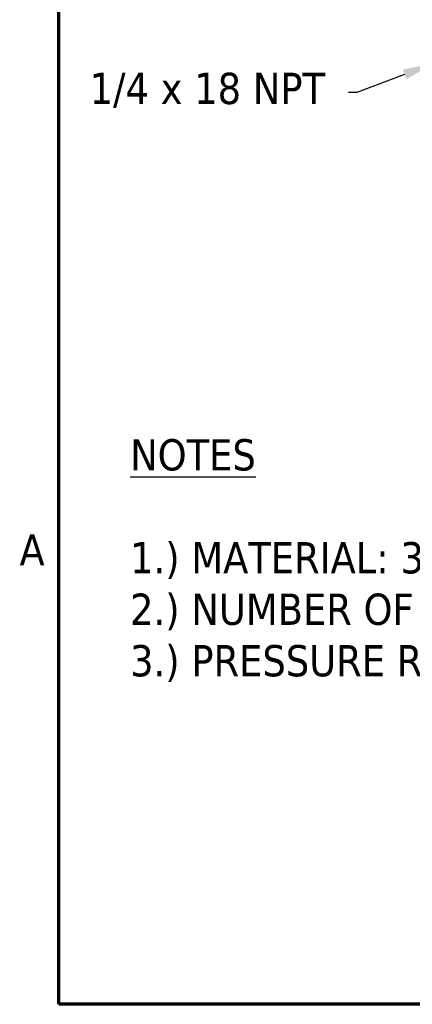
# Model space of a CAD drawing. Header units: inches. Extents: x 0.2 to 10.9, y 0.3 to 8.6.
# Tile 1 of 17: x 0.3 to 1.8, y 0.6 to 4.4. Entities that reach past the tile are written whole.
import ezdxf
from ezdxf import colors
from ezdxf.entities.mleader import LeaderData, LeaderLine
from ezdxf.math import Vec2, Vec3

# ---------------------------------------------------------------- set-up
doc = ezdxf.new("R2010")
doc.units = ezdxf.units.IN
doc.header["$MEASUREMENT"] = 0
doc.layers.add('Border (ANSI)', color=7, linetype='Continuous', lineweight=70)
doc.layers.add('Dimensions', color=18, linetype='Continuous')
doc.styles.add('Note Text (ANSI)', font='tahoma.ttf')
doc.styles.get("Standard").update_dxf_attribs({"font": 'tahoma.ttf'})

# ---------------------------------------------------------------- blocks, each defined once
blk = doc.blocks.new('new block')
at = {"layer": 'Border (ANSI)', "flags": 128}
blk.add_lwpolyline([(0, 0), (0, 7.74), (10.24, 7.74), (10.24, 0), (0, 0)], dxfattribs=at)
at = {"layer": 'Border (ANSI)', "insert": (-0.151, 1.685), "char_height": 0.12, "attachment_point": 7, "style": 'Note Text (ANSI)'}
blk.add_mtext('A', dxfattribs=at)

msp = doc.modelspace()

# ---------------------------------------------------------------- block references
at = {"layer": 'Dimensions'}
msp.add_blockref('new block', (0.4096, 0.5887), dxfattribs=at)

# ---------------------------------------------------------------- texts
at = {"layer": 'Dimensions', "insert": (0.6834, 2.7586), "char_height": 0.12, "width": 3.904831, "attachment_point": 1, "line_spacing_factor": 0.987884, "style": 'Note Text (ANSI)'}
msp.add_mtext('{\\LNOTES\\P} \\P1.) MATERIAL: 316 STAINLESS STEEL\\P2.) NUMBER OF FERRULES: 2 (DOUBLE TYPE)\\P3.) PRESSURE RATING: 6500 PSI (447 bar)\\P ', dxfattribs=at)

# ---------------------------------------------------------------- leaders
at = {"layer": 'Dimensions'}
ml = msp.add_multileader_mtext('Standard', dxfattribs=at)
ml.set_content('\\A1;1/4 x 18 NPT', color=256)
ml.set_leader_properties()
ml.build(insert=Vec2(0, 0))
ml.multileader.update_dxf_attribs({"text_left_attachment_type": 2, "text_right_attachment_type": 2, "dogleg_length": 0.36, "arrow_head_size": 0.12})
ctx = ml.context
ctx.base_point, ctx.char_height, ctx.arrow_head_size, ctx.landing_gap_size, ctx.plane_origin = Vec3(0.4031, 4.0899), 0.12, 0.12, 0.09, Vec3(1.8501, 4.2018)
ctx.left_attachment, ctx.right_attachment, ctx.text_align_type = 2, 2, 2
notes = []
notes.append((ctx, [(0, (1, 1, 0), (1.5548, 4.0899), (-1, 0), 0.0323, [(0, [(1.8501, 4.2018)], 0, [])])]))
ctx.mtext.insert, ctx.mtext.alignment, ctx.mtext.flow_direction = Vec3(1.4325, 4.1656), 3, 5
for ctx, leaders in notes:
    for number, flags, end, landing, length, lines in leaders:
        leader = LeaderData()
        leader.index, (leader.has_last_leader_line, leader.has_dogleg_vector, leader.attachment_direction) = number, flags
        leader.last_leader_point, leader.dogleg_vector, leader.dogleg_length = Vec3(end), Vec3(landing), length
        for number, points, colour, breaks in lines:
            line = LeaderLine()
            line.index, line.vertices, line.color, line.breaks = number, Vec3.list(points), colors.encode_raw_color(colour), breaks
            leader.lines.append(line)
        ctx.leaders.append(leader)

doc.saveas('drawing.dxf')
